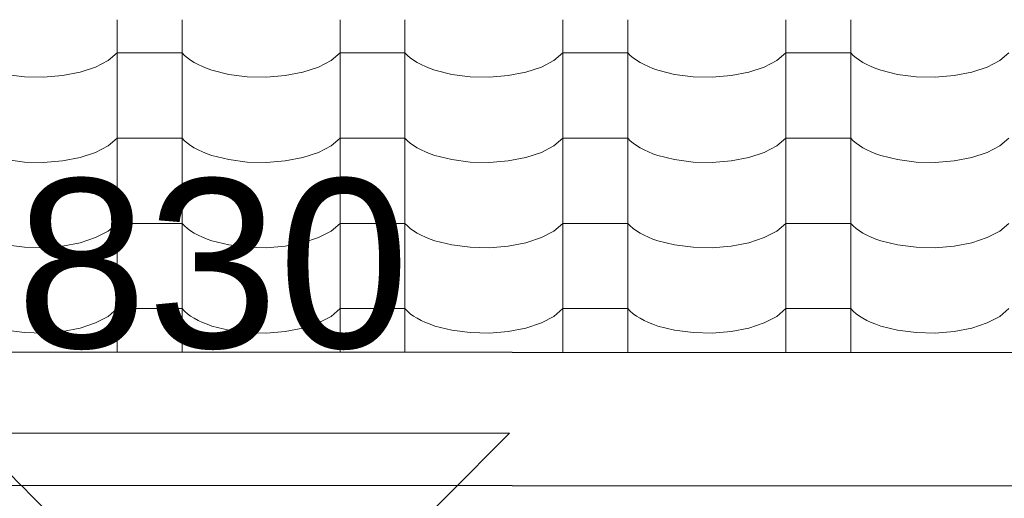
# Model space of a CAD drawing. Header units: millimetres. Extents: x -36478 to 31050, y -14815 to 11827.
# Tile 88 of 256: x -18289 to -17560, y 6982 to 7336. Entities that reach past the tile are written whole.
import ezdxf

# ---------------------------------------------------------------- set-up
doc = ezdxf.new("R2010")
doc.units = ezdxf.units.MM
doc.header["$MEASUREMENT"] = 0
doc.linetypes.add('Wipeout_Contour', pattern=[1000, 0, -1000])
for name, color, linetype in [('Kóty - SP', 7, 'Continuous'), ('Nové_Konstrukce - střechy a skořepiny', 7, 'Continuous'), ('Nové_Výplně - Povrchové', 7, 'Continuous'), ('Výplně - Povrchové', 7, 'Continuous')]:
    doc.layers.add(name, color=color, linetype=linetype)
doc.styles.add('GENEROVANÝ_STYL_2', font='txt')

# ---------------------------------------------------------------- blocks, each defined once
blk = doc.blocks.new('*X13')
at = {"layer": 'Nové_Výplně - Povrchové', "color": 21, "linetype": 'Continuous', "lineweight": 20, "true_color": 0xffaaaa}
for p, q in [((-18216.72, 7336.04), (-18216.72, 7273.17)), ((-18168.69, 7336.04), (-18168.69, 7273.17)), ((-18051.72, 7336.04), (-18051.72, 7273.17)), ((-18003.69, 7336.04), (-18003.69, 7273.17)), ((-17886.72, 7336.04), (-17886.72, 7273.17)), ((-17838.69, 7336.04), (-17838.69, 7273.17)), ((-17721.72, 7336.04), (-17721.72, 7273.17)), ((-17673.69, 7336.04), (-17673.69, 7273.17)), ((-18223.39, 7305.82), (-18216.72, 7311.51)), ((-18192.71, 7311.51), (-18216.72, 7311.51)), ((-18168.69, 7311.51), (-18192.71, 7311.51)), ((-18168.69, 7311.51), (-18166.86, 7309.62)), ((-18166.86, 7309.62), (-18164.74, 7307.79)), ((-18058.39, 7305.82), (-18051.72, 7311.51)), ((-18027.71, 7311.51), (-18051.72, 7311.51)), ((-18003.69, 7311.51), (-18027.71, 7311.51)), ((-18003.69, 7311.51), (-18001.86, 7309.62)), ((-18001.86, 7309.62), (-17999.74, 7307.79)), ((-17893.39, 7305.82), (-17886.72, 7311.51)), ((-17862.71, 7311.51), (-17886.72, 7311.51)), ((-17838.69, 7311.51), (-17862.71, 7311.51)), ((-17838.69, 7311.51), (-17836.86, 7309.62)), ((-17836.86, 7309.62), (-17834.74, 7307.79)), ((-17728.39, 7305.82), (-17721.72, 7311.51)), ((-17697.71, 7311.51), (-17721.72, 7311.51)), ((-17673.69, 7311.51), (-17697.71, 7311.51)), ((-17673.69, 7311.51), (-17671.86, 7309.62)), ((-17671.86, 7309.62), (-17669.74, 7307.79)), ((-17563.39, 7305.82), (-17556.72, 7311.51)), ((-18232.7, 7300.96), (-18223.39, 7305.82)), ((-18164.74, 7307.79), (-18162.34, 7306.03)), ((-18162.34, 7306.03), (-18159.65, 7304.36)), ((-18159.65, 7304.36), (-18156.71, 7302.78)), ((-18156.71, 7302.78), (-18153.53, 7301.3)), ((-18067.7, 7300.96), (-18058.39, 7305.82)), ((-17999.74, 7307.79), (-17997.34, 7306.03)), ((-17997.34, 7306.03), (-17994.65, 7304.36)), ((-17994.65, 7304.36), (-17991.71, 7302.78)), ((-17991.71, 7302.78), (-17988.53, 7301.3)), ((-17902.7, 7300.96), (-17893.39, 7305.82)), ((-17834.74, 7307.79), (-17832.34, 7306.03)), ((-17832.34, 7306.03), (-17829.65, 7304.36)), ((-17829.65, 7304.36), (-17826.71, 7302.78)), ((-17826.71, 7302.78), (-17823.53, 7301.3)), ((-17737.7, 7300.96), (-17728.39, 7305.82)), ((-17669.74, 7307.79), (-17667.34, 7306.03)), ((-17667.34, 7306.03), (-17664.65, 7304.36)), ((-17664.65, 7304.36), (-17661.71, 7302.78)), ((-17661.71, 7302.78), (-17658.53, 7301.3)), ((-17572.7, 7300.96), (-17563.39, 7305.82)), ((-18299.05, 7295.58), (-18285.39, 7293.82)), ((-18257.24, 7294.64), (-18244.18, 7297.16)), ((-18244.18, 7297.16), (-18232.7, 7300.96)), ((-18153.53, 7301.3), (-18150.12, 7299.94)), ((-18150.12, 7299.94), (-18146.5, 7298.68)), ((-18146.5, 7298.68), (-18134.05, 7295.58)), ((-18134.05, 7295.58), (-18120.39, 7293.82)), ((-18092.24, 7294.64), (-18079.18, 7297.16)), ((-18079.18, 7297.16), (-18067.7, 7300.96)), ((-17988.53, 7301.3), (-17985.12, 7299.94)), ((-17985.12, 7299.94), (-17981.5, 7298.68)), ((-17981.5, 7298.68), (-17969.05, 7295.58)), ((-17969.05, 7295.58), (-17955.39, 7293.82)), ((-17927.24, 7294.64), (-17914.18, 7297.16)), ((-17914.18, 7297.16), (-17902.7, 7300.96)), ((-17823.53, 7301.3), (-17820.12, 7299.94)), ((-17820.12, 7299.94), (-17816.5, 7298.68)), ((-17816.5, 7298.68), (-17804.05, 7295.58)), ((-17804.05, 7295.58), (-17790.39, 7293.82)), ((-17762.24, 7294.64), (-17749.18, 7297.16)), ((-17749.18, 7297.16), (-17737.7, 7300.96)), ((-17658.53, 7301.3), (-17655.12, 7299.94)), ((-17655.12, 7299.94), (-17651.5, 7298.68)), ((-17651.5, 7298.68), (-17639.05, 7295.58)), ((-17639.05, 7295.58), (-17625.39, 7293.82)), ((-17597.24, 7294.64), (-17584.18, 7297.16)), ((-17584.18, 7297.16), (-17572.7, 7300.96)), ((-18285.39, 7293.82), (-18271.21, 7293.5)), ((-18271.21, 7293.5), (-18257.24, 7294.64)), ((-18120.39, 7293.82), (-18106.21, 7293.5)), ((-18106.21, 7293.5), (-18092.24, 7294.64)), ((-17955.39, 7293.82), (-17941.21, 7293.5)), ((-17941.21, 7293.5), (-17927.24, 7294.64)), ((-17790.39, 7293.82), (-17776.21, 7293.5)), ((-17776.21, 7293.5), (-17762.24, 7294.64)), ((-17625.39, 7293.82), (-17611.21, 7293.5)), ((-17611.21, 7293.5), (-17597.24, 7294.64)), ((-18216.72, 7272.94), (-18216.72, 7210.06)), ((-18168.69, 7272.94), (-18168.69, 7210.06)), ((-18051.72, 7272.94), (-18051.72, 7210.06)), ((-18003.69, 7272.94), (-18003.69, 7210.06)), ((-17886.72, 7272.94), (-17886.72, 7210.06)), ((-17838.69, 7272.94), (-17838.69, 7210.06)), ((-17721.72, 7272.94), (-17721.72, 7210.06)), ((-17673.69, 7272.94), (-17673.69, 7210.06)), ((-18223.39, 7242.72), (-18216.72, 7248.41)), ((-18192.71, 7248.41), (-18216.72, 7248.41)), ((-18168.69, 7248.41), (-18192.71, 7248.41)), ((-18168.69, 7248.41), (-18166.86, 7246.51)), ((-18166.86, 7246.51), (-18164.74, 7244.68)), ((-18164.74, 7244.68), (-18162.34, 7242.93)), ((-18058.39, 7242.72), (-18051.72, 7248.41)), ((-18027.71, 7248.41), (-18051.72, 7248.41)), ((-18003.69, 7248.41), (-18027.71, 7248.41)), ((-18003.69, 7248.41), (-18001.86, 7246.51)), ((-18001.86, 7246.51), (-17999.74, 7244.68)), ((-17999.74, 7244.68), (-17997.34, 7242.93)), ((-17893.39, 7242.72), (-17886.72, 7248.41)), ((-17862.71, 7248.41), (-17886.72, 7248.41)), ((-17838.69, 7248.41), (-17862.71, 7248.41)), ((-17838.69, 7248.41), (-17836.86, 7246.51)), ((-17836.86, 7246.51), (-17834.74, 7244.68)), ((-17834.74, 7244.68), (-17832.34, 7242.93)), ((-17728.39, 7242.72), (-17721.72, 7248.41)), ((-17697.71, 7248.41), (-17721.72, 7248.41)), ((-17673.69, 7248.41), (-17697.71, 7248.41)), ((-17673.69, 7248.41), (-17671.86, 7246.51)), ((-17671.86, 7246.51), (-17669.74, 7244.68)), ((-17669.74, 7244.68), (-17667.34, 7242.93)), ((-17563.39, 7242.72), (-17556.72, 7248.41)), ((-18244.18, 7234.06), (-18232.7, 7237.85)), ((-18232.7, 7237.85), (-18223.39, 7242.72)), ((-18162.34, 7242.93), (-18159.65, 7241.26)), ((-18159.65, 7241.26), (-18156.71, 7239.68)), ((-18156.71, 7239.68), (-18153.53, 7238.2)), ((-18153.53, 7238.2), (-18150.12, 7236.83)), ((-18150.12, 7236.83), (-18146.5, 7235.58)), ((-18079.18, 7234.06), (-18067.7, 7237.85)), ((-18067.7, 7237.85), (-18058.39, 7242.72)), ((-17997.34, 7242.93), (-17994.65, 7241.26)), ((-17994.65, 7241.26), (-17991.71, 7239.68)), ((-17991.71, 7239.68), (-17988.53, 7238.2)), ((-17988.53, 7238.2), (-17985.12, 7236.83)), ((-17985.12, 7236.83), (-17981.5, 7235.58)), ((-17914.18, 7234.06), (-17902.7, 7237.85)), ((-17902.7, 7237.85), (-17893.39, 7242.72)), ((-17832.34, 7242.93), (-17829.65, 7241.26)), ((-17829.65, 7241.26), (-17826.71, 7239.68)), ((-17826.71, 7239.68), (-17823.53, 7238.2)), ((-17823.53, 7238.2), (-17820.12, 7236.83)), ((-17820.12, 7236.83), (-17816.5, 7235.58)), ((-17749.18, 7234.06), (-17737.7, 7237.85)), ((-17737.7, 7237.85), (-17728.39, 7242.72)), ((-17667.34, 7242.93), (-17664.65, 7241.26)), ((-17664.65, 7241.26), (-17661.71, 7239.68)), ((-17661.71, 7239.68), (-17658.53, 7238.2)), ((-17658.53, 7238.2), (-17655.12, 7236.83)), ((-17655.12, 7236.83), (-17651.5, 7235.58)), ((-17584.18, 7234.06), (-17572.7, 7237.85)), ((-17572.7, 7237.85), (-17563.39, 7242.72)), ((-18299.05, 7232.47), (-18285.39, 7230.72)), ((-18285.39, 7230.72), (-18271.21, 7230.4)), ((-18271.21, 7230.4), (-18257.24, 7231.53)), ((-18257.24, 7231.53), (-18244.18, 7234.06)), ((-18146.5, 7235.58), (-18134.05, 7232.47)), ((-18134.05, 7232.47), (-18120.39, 7230.72)), ((-18120.39, 7230.72), (-18106.21, 7230.4)), ((-18106.21, 7230.4), (-18092.24, 7231.53)), ((-18092.24, 7231.53), (-18079.18, 7234.06)), ((-17981.5, 7235.58), (-17969.05, 7232.47)), ((-17969.05, 7232.47), (-17955.39, 7230.72)), ((-17955.39, 7230.72), (-17941.21, 7230.4)), ((-17941.21, 7230.4), (-17927.24, 7231.53)), ((-17927.24, 7231.53), (-17914.18, 7234.06)), ((-17816.5, 7235.58), (-17804.05, 7232.47)), ((-17804.05, 7232.47), (-17790.39, 7230.72)), ((-17790.39, 7230.72), (-17776.21, 7230.4)), ((-17776.21, 7230.4), (-17762.24, 7231.53)), ((-17762.24, 7231.53), (-17749.18, 7234.06)), ((-17651.5, 7235.58), (-17639.05, 7232.47)), ((-17639.05, 7232.47), (-17625.39, 7230.72)), ((-17625.39, 7230.72), (-17611.21, 7230.4)), ((-17611.21, 7230.4), (-17597.24, 7231.53)), ((-17597.24, 7231.53), (-17584.18, 7234.06)), ((-18216.72, 7209.84), (-18216.72, 7146.96)), ((-18168.69, 7209.84), (-18168.69, 7146.96)), ((-18051.72, 7209.84), (-18051.72, 7146.96)), ((-18003.69, 7209.84), (-18003.69, 7146.96)), ((-17886.72, 7209.84), (-17886.72, 7146.96)), ((-17838.69, 7209.84), (-17838.69, 7146.96)), ((-17721.72, 7209.84), (-17721.72, 7146.96)), ((-17673.69, 7209.84), (-17673.69, 7146.96)), ((-18232.7, 7174.75), (-18223.39, 7179.61)), ((-18223.39, 7179.61), (-18216.72, 7185.3)), ((-18192.71, 7185.3), (-18216.72, 7185.3)), ((-18168.69, 7185.3), (-18192.71, 7185.3)), ((-18168.69, 7185.3), (-18166.86, 7183.41)), ((-18166.86, 7183.41), (-18164.74, 7181.58)), ((-18164.74, 7181.58), (-18162.34, 7179.82)), ((-18162.34, 7179.82), (-18159.65, 7178.15)), ((-18067.7, 7174.75), (-18058.39, 7179.61)), ((-18058.39, 7179.61), (-18051.72, 7185.3)), ((-18027.71, 7185.3), (-18051.72, 7185.3)), ((-18003.69, 7185.3), (-18027.71, 7185.3)), ((-18003.69, 7185.3), (-18001.86, 7183.41)), ((-18001.86, 7183.41), (-17999.74, 7181.58)), ((-17999.74, 7181.58), (-17997.34, 7179.82)), ((-17997.34, 7179.82), (-17994.65, 7178.15)), ((-17902.7, 7174.75), (-17893.39, 7179.61)), ((-17893.39, 7179.61), (-17886.72, 7185.3)), ((-17862.71, 7185.3), (-17886.72, 7185.3)), ((-17838.69, 7185.3), (-17862.71, 7185.3)), ((-17838.69, 7185.3), (-17836.86, 7183.41)), ((-17836.86, 7183.41), (-17834.74, 7181.58)), ((-17834.74, 7181.58), (-17832.34, 7179.82)), ((-17832.34, 7179.82), (-17829.65, 7178.15)), ((-17737.7, 7174.75), (-17728.39, 7179.61)), ((-17728.39, 7179.61), (-17721.72, 7185.3)), ((-17697.71, 7185.3), (-17721.72, 7185.3)), ((-17673.69, 7185.3), (-17697.71, 7185.3)), ((-17673.69, 7185.3), (-17671.86, 7183.41)), ((-17671.86, 7183.41), (-17669.74, 7181.58)), ((-17669.74, 7181.58), (-17667.34, 7179.82)), ((-17667.34, 7179.82), (-17664.65, 7178.15)), ((-17572.7, 7174.75), (-17563.39, 7179.61)), ((-17563.39, 7179.61), (-17556.72, 7185.3)), ((-18244.18, 7170.96), (-18232.7, 7174.75)), ((-18159.65, 7178.15), (-18156.71, 7176.57)), ((-18156.71, 7176.57), (-18153.53, 7175.1)), ((-18153.53, 7175.1), (-18150.12, 7173.73)), ((-18150.12, 7173.73), (-18146.5, 7172.47)), ((-18146.5, 7172.47), (-18134.05, 7169.37)), ((-18079.18, 7170.96), (-18067.7, 7174.75)), ((-17994.65, 7178.15), (-17991.71, 7176.57)), ((-17991.71, 7176.57), (-17988.53, 7175.1)), ((-17988.53, 7175.1), (-17985.12, 7173.73)), ((-17985.12, 7173.73), (-17981.5, 7172.47)), ((-17981.5, 7172.47), (-17969.05, 7169.37)), ((-17914.18, 7170.96), (-17902.7, 7174.75)), ((-17829.65, 7178.15), (-17826.71, 7176.57)), ((-17826.71, 7176.57), (-17823.53, 7175.1)), ((-17823.53, 7175.1), (-17820.12, 7173.73)), ((-17820.12, 7173.73), (-17816.5, 7172.47)), ((-17816.5, 7172.47), (-17804.05, 7169.37)), ((-17749.18, 7170.96), (-17737.7, 7174.75)), ((-17664.65, 7178.15), (-17661.71, 7176.57)), ((-17661.71, 7176.57), (-17658.53, 7175.1)), ((-17658.53, 7175.1), (-17655.12, 7173.73)), ((-17655.12, 7173.73), (-17651.5, 7172.47)), ((-17651.5, 7172.47), (-17639.05, 7169.37)), ((-17584.18, 7170.96), (-17572.7, 7174.75)), ((-18299.05, 7169.37), (-18285.39, 7167.61)), ((-18285.39, 7167.61), (-18271.21, 7167.29)), ((-18271.21, 7167.29), (-18257.24, 7168.43)), ((-18257.24, 7168.43), (-18244.18, 7170.96)), ((-18134.05, 7169.37), (-18120.39, 7167.61)), ((-18120.39, 7167.61), (-18106.21, 7167.29)), ((-18106.21, 7167.29), (-18092.24, 7168.43)), ((-18092.24, 7168.43), (-18079.18, 7170.96)), ((-17969.05, 7169.37), (-17955.39, 7167.61)), ((-17955.39, 7167.61), (-17941.21, 7167.29)), ((-17941.21, 7167.29), (-17927.24, 7168.43)), ((-17927.24, 7168.43), (-17914.18, 7170.96)), ((-17804.05, 7169.37), (-17790.39, 7167.61)), ((-17790.39, 7167.61), (-17776.21, 7167.29)), ((-17776.21, 7167.29), (-17762.24, 7168.43)), ((-17762.24, 7168.43), (-17749.18, 7170.96)), ((-17639.05, 7169.37), (-17625.39, 7167.61)), ((-17625.39, 7167.61), (-17611.21, 7167.29)), ((-17611.21, 7167.29), (-17597.24, 7168.43)), ((-17597.24, 7168.43), (-17584.18, 7170.96)), ((-18216.72, 7146.73), (-18216.72, 7090.14)), ((-18168.69, 7146.73), (-18168.69, 7090.11)), ((-18051.72, 7146.73), (-18051.72, 7090.02)), ((-18003.69, 7146.73), (-18003.69, 7089.99)), ((-17886.72, 7146.73), (-17886.72, 7089.91)), ((-17838.69, 7146.73), (-17838.69, 7089.87)), ((-17721.72, 7146.73), (-17721.72, 7089.79)), ((-17673.69, 7146.73), (-17673.69, 7089.76)), ((-18223.39, 7116.51), (-18216.72, 7122.2)), ((-18192.71, 7122.2), (-18216.72, 7122.2)), ((-18168.69, 7122.2), (-18192.71, 7122.2)), ((-18168.69, 7122.2), (-18166.86, 7120.3)), ((-18166.86, 7120.3), (-18164.74, 7118.47)), ((-18058.39, 7116.51), (-18051.72, 7122.2)), ((-18027.71, 7122.2), (-18051.72, 7122.2)), ((-18003.69, 7122.2), (-18027.71, 7122.2)), ((-18003.69, 7122.2), (-18001.86, 7120.3)), ((-18001.86, 7120.3), (-17999.74, 7118.47)), ((-17893.39, 7116.51), (-17886.72, 7122.2)), ((-17862.71, 7122.2), (-17886.72, 7122.2)), ((-17838.69, 7122.2), (-17862.71, 7122.2)), ((-17838.69, 7122.2), (-17836.86, 7120.3)), ((-17836.86, 7120.3), (-17834.74, 7118.47)), ((-17728.39, 7116.51), (-17721.72, 7122.2)), ((-17697.71, 7122.2), (-17721.72, 7122.2)), ((-17673.69, 7122.2), (-17697.71, 7122.2)), ((-17673.69, 7122.2), (-17671.86, 7120.3)), ((-17671.86, 7120.3), (-17669.74, 7118.47)), ((-17563.39, 7116.51), (-17556.72, 7122.2)), ((-18232.7, 7111.64), (-18223.39, 7116.51)), ((-18164.74, 7118.47), (-18162.34, 7116.72)), ((-18162.34, 7116.72), (-18159.65, 7115.05)), ((-18159.65, 7115.05), (-18156.71, 7113.47)), ((-18156.71, 7113.47), (-18153.53, 7111.99)), ((-18067.7, 7111.64), (-18058.39, 7116.51)), ((-17999.74, 7118.47), (-17997.34, 7116.72)), ((-17997.34, 7116.72), (-17994.65, 7115.05)), ((-17994.65, 7115.05), (-17991.71, 7113.47)), ((-17991.71, 7113.47), (-17988.53, 7111.99)), ((-17902.7, 7111.64), (-17893.39, 7116.51)), ((-17834.74, 7118.47), (-17832.34, 7116.72)), ((-17832.34, 7116.72), (-17829.65, 7115.05)), ((-17829.65, 7115.05), (-17826.71, 7113.47)), ((-17826.71, 7113.47), (-17823.53, 7111.99)), ((-17737.7, 7111.64), (-17728.39, 7116.51)), ((-17669.74, 7118.47), (-17667.34, 7116.72)), ((-17667.34, 7116.72), (-17664.65, 7115.05)), ((-17664.65, 7115.05), (-17661.71, 7113.47)), ((-17661.71, 7113.47), (-17658.53, 7111.99)), ((-17572.7, 7111.64), (-17563.39, 7116.51)), ((-18299.05, 7106.27), (-18285.39, 7104.51)), ((-18257.24, 7105.32), (-18244.18, 7107.85)), ((-18244.18, 7107.85), (-18232.7, 7111.64)), ((-18153.53, 7111.99), (-18150.12, 7110.62)), ((-18150.12, 7110.62), (-18146.5, 7109.37)), ((-18146.5, 7109.37), (-18134.05, 7106.27)), ((-18134.05, 7106.27), (-18120.39, 7104.51)), ((-18092.24, 7105.32), (-18079.18, 7107.85)), ((-18079.18, 7107.85), (-18067.7, 7111.64)), ((-17988.53, 7111.99), (-17985.12, 7110.62)), ((-17985.12, 7110.62), (-17981.5, 7109.37)), ((-17981.5, 7109.37), (-17969.05, 7106.27)), ((-17969.05, 7106.27), (-17955.39, 7104.51)), ((-17927.24, 7105.32), (-17914.18, 7107.85)), ((-17914.18, 7107.85), (-17902.7, 7111.64)), ((-17823.53, 7111.99), (-17820.12, 7110.62)), ((-17820.12, 7110.62), (-17816.5, 7109.37)), ((-17816.5, 7109.37), (-17804.05, 7106.27)), ((-17804.05, 7106.27), (-17790.39, 7104.51)), ((-17762.24, 7105.32), (-17749.18, 7107.85)), ((-17749.18, 7107.85), (-17737.7, 7111.64)), ((-17658.53, 7111.99), (-17655.12, 7110.62)), ((-17655.12, 7110.62), (-17651.5, 7109.37)), ((-17651.5, 7109.37), (-17639.05, 7106.27)), ((-17639.05, 7106.27), (-17625.39, 7104.51)), ((-17597.24, 7105.32), (-17584.18, 7107.85)), ((-17584.18, 7107.85), (-17572.7, 7111.64)), ((-18285.39, 7104.51), (-18271.21, 7104.19)), ((-18271.21, 7104.19), (-18257.24, 7105.32)), ((-18120.39, 7104.51), (-18106.21, 7104.19)), ((-18106.21, 7104.19), (-18092.24, 7105.32)), ((-17955.39, 7104.51), (-17941.21, 7104.19)), ((-17941.21, 7104.19), (-17927.24, 7105.32)), ((-17790.39, 7104.51), (-17776.21, 7104.19)), ((-17776.21, 7104.19), (-17762.24, 7105.32)), ((-17625.39, 7104.51), (-17611.21, 7104.19)), ((-17611.21, 7104.19), (-17597.24, 7105.32))]:
    blk.add_line(p, q, dxfattribs=at)
blk = doc.blocks.new('výplň_6_1', base_point=(0, 0))
at = {"layer": 'Nové_Výplně - Povrchové', "color": 21, "linetype": 'Continuous', "lineweight": 20, "true_color": 0xffaaaa}
blk.add_blockref('*X13', (0, 0), dxfattribs=at)
blk = doc.blocks.new('Kóta_23_1', base_point=(-18126.27, 6830))
at = {"layer": 'Kóty - SP', "color": 7, "linetype": 'Continuous', "lineweight": 13}
for p, q in [((-18126.27, 6830), (-18326.27, 7030)), ((-18326.27, 7030), (-17926.27, 7030)), ((-17926.27, 7030), (-18126.27, 6830))]:
    blk.add_line(p, q, dxfattribs=at)
at = {"layer": 'Kóty - SP', "color": 7, "lineweight": 13, "insert": (-19077.9, 7070), "char_height": 125, "attachment_point": 7, "style": 'GENEROVANÝ_STYL_2'}
blk.add_mtext('\\A1;{\\pql;\\fArial|b0|i0|c0|p38;3.NP =+6,830}', dxfattribs=at)

msp = doc.modelspace()

# ---------------------------------------------------------------- block references
at = {"layer": 'Nové_Výplně - Povrchové', "color": 21, "linetype": 'Continuous', "lineweight": 20, "true_color": 0xffaaaa}
msp.add_blockref('výplň_6_1', (0, 0), dxfattribs=at)

# ---------------------------------------------------------------- wipeouts: each hides what was drawn before it
at = {"color": 254, "linetype": 'Wipeout_Contour', "lineweight": 0, "ltscale": 137661.25964}
msp.add_wipeout([(-18417.94, 7043.13), (-18430.7, 7043.18), (-18430.7, 7020), (-18219.59, 7020), (-18219.59, 7042.38), (-18413.51, 7043.12), (-18417.94, 7039.39)], dxfattribs=at).dxf.layer = 'Výplně - Povrchové'

# ---------------------------------------------------------------- next in the draw order: wipeouts: each hides what was drawn before it
at = {"color": 254, "linetype": 'Wipeout_Contour', "lineweight": 0, "ltscale": 136803.920709}
msp.add_wipeout([(-9642.41, 7084.05), (-19182.71, 7090.83), (-19149.9, 6991.9), (-9928.07, 6985.35), (-9930.83, 6995.61), (-9618.44, 6995.61), (-9618.44, 7042.98), (-9666.99, 7042.51), (-9663.93, 7049.22), (-9668.84, 7065.78)], dxfattribs=at).dxf.layer = 'Nové_Výplně - Povrchové'

# ---------------------------------------------------------------- next in the draw order: linework, layer by layer
at = {"layer": 'Nové_Konstrukce - střechy a skořepiny', "color": 1, "linetype": 'Continuous', "lineweight": 25}
for p, q in [((-19182.71, 7090.83), (-9642.41, 7084.05)), ((-9928.07, 6985.35), (-19149.9, 6991.9))]:
    msp.add_line(p, q, dxfattribs=at)

# ---------------------------------------------------------------- next in the draw order: block references
at = {"layer": 'Kóty - SP', "color": 7, "linetype": 'Continuous', "lineweight": 20}
msp.add_blockref('Kóta_23_1', (-18126.27, 6830), dxfattribs=at)

doc.saveas('drawing.dxf')
